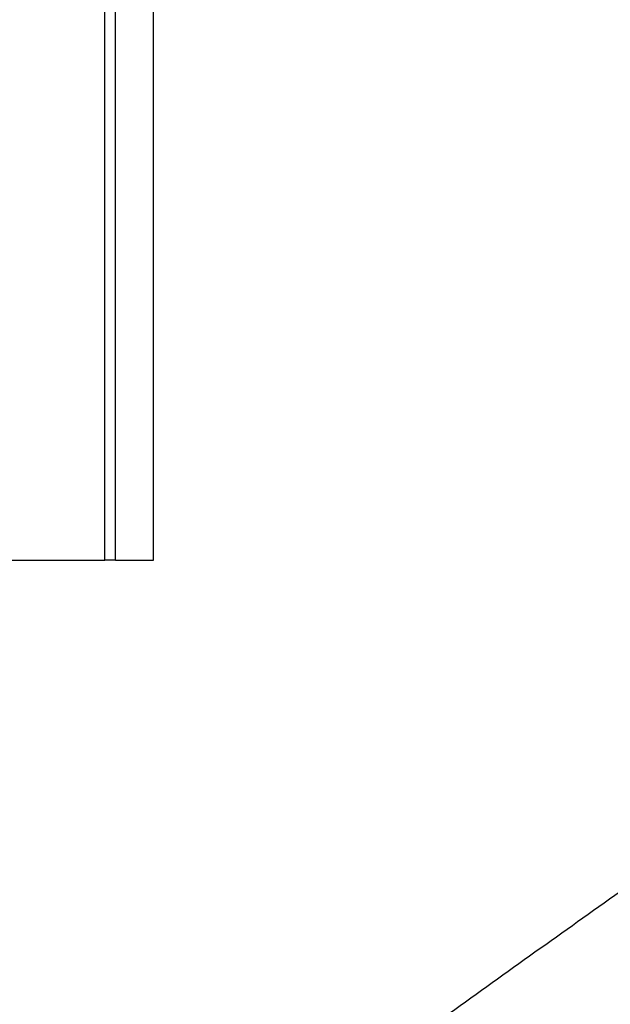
# Model space of a CAD drawing. Header units: millimetres. Extents: x -3.03 to 0.78, y -0.23 to 0.59.
# Tile 99 of 165: x 0.4645 to 0.5189, y -0.0156 to 0.0753. Entities that reach past the tile are written whole.
import ezdxf

# ---------------------------------------------------------------- set-up
doc = ezdxf.new("R2010")
doc.units = ezdxf.units.MM

msp = doc.modelspace()

# ---------------------------------------------------------------- linework, layer by layer
at = {"color": 7, "linetype": 'Continuous', "lineweight": 25}
for p, q in [((0.472306, 0.025397), (0.472306, 0.282397)), ((0.473306, 0.025397), (0.473306, 0.282397)), ((0.476806, 0.025397), (0.476806, 0.282397)), ((0.45985, 0.025397), (0.472306, 0.025397)), ((0.473306, 0.025397), (0.472306, 0.025397)), ((0.473306, 0.025397), (0.476806, 0.025397))]:
    msp.add_line(p, q, dxfattribs=at)
msp.add_open_spline([(0.489695, -0.026862), (0.495012, -0.022977), (0.500306, -0.01914), (0.510846, -0.011564), (0.516093, -0.007824), (0.521325, -0.004137)], degree=3, knots=[0, 0, 0, 0, 0.5, 0.5, 1, 1, 1, 1], dxfattribs=at)

doc.saveas('drawing.dxf')
